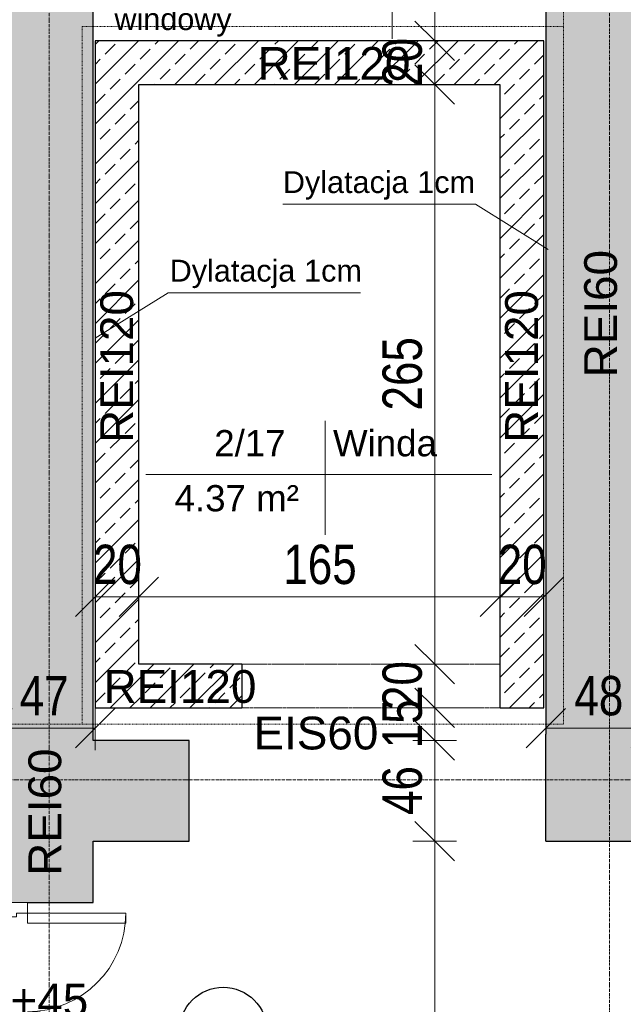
# Model space of a CAD drawing. Header units: centimetres. Extents: x 14827 to 20103, y -10807 to -8443.
# Tile 11 of 21: x 16206 to 16482, y -9471 to -9021. Entities that reach past the tile are written whole.
import ezdxf

# ---------------------------------------------------------------- set-up
doc = ezdxf.new("R2010")
doc.units = ezdxf.units.CM
for name, pattern in [('Aligning Line 1_8_', [0.635, 0.3175, -0.3175]), ('Linia siatki', [0.9925, 0.47, -0.2175, 0.0875, -0.2175]), ('Ponad', [0.396875, 0.238125, -0.15875])]:
    doc.linetypes.add(name, pattern=pattern)
for name, color, linetype, lineweight in [('A-ANNO-DIMS', 211, 'Continuous', 9), ('A-ANNO-DIMS-100', 211, 'Continuous', 9), ('A-AREA-IDEN', 2, 'Continuous', 9), ('A-DETL', 90, 'Continuous', 9), ('A-DETL-GENF', 92, 'Continuous', 9), ('A-DETL-MEDM', 33, 'Continuous', 25), ('A-DETL-THIN', 151, 'Continuous', 9), ('A-DOOR', 31, 'Continuous', 9), ('A-DOOR-FRAM', 31, 'Continuous', 18), ('A-WALL', 113, 'Continuous', 9), ('A-WALL-PATT', 111, 'Continuous', 25), ('G-ANNO-TEXT', 231, 'Continuous', 9), ('S-GRID', 1, 'Continuous', 9)]:
    doc.layers.add(name, color=color, linetype=linetype, lineweight=lineweight)
doc.styles.add('Arial_1', font='arial.ttf', dxfattribs={"height": 12})
doc.styles.add('Arial_2', font='arial.ttf', dxfattribs={"width": 0.8, "height": 18})
doc.styles.add('Arial_3', font='arial.ttf', dxfattribs={"height": 10})
doc.styles.add('Arial_4', font='arial.ttf', dxfattribs={"height": 15})
doc.dimstyles.new('Przekątna_-_1_8_mm_Arial', dxfattribs={"dimscale": 30.48, "dimtxt": 18.364669, "dimasz": 0.590551, "dimexe": 0.328084, "dimexo": 0.0625, "dimgap": 0.016404, "dimtad": 1, "dimdec": 0, "dimdsep": 46, "dimtxsty": 'Arial_2', "dimblk1": 'OBLIQUE', "dimblk2": 'OBLIQUE', "dimsah": 1, "dimcen": 0.09, "dimazin": 0, "dimtfac": 1, "dimtdec": 4, "dimtix": 1, "dimtmove": 0, "dimatfit": 3, "dimfxl": 0.328084, "dimfxlon": 1, "dimtvp": 1, "dimtolj": 1, "dimtzin": 0, "dimarcsym": 2})
pattern_1 = [(45, (0, 0), (-9.123799, 9.123799), []), (45, (9.124, 0), (-9.123799, 9.123799), [6.452, -3.226])]

# ---------------------------------------------------------------- blocks, each defined once
blk = doc.blocks.new('Drzwi-korytarz-niesymetryczne-wpuszczane - 1350 x 2000mm-590928-6_Poziom posadzka II pietra')
at = {"layer": 'A-DOOR', "lineweight": 18}
for p, q in [((-63, 6.365), (-67.5, 6.365)), ((-67.5, 6.365), (-67.5, -83.635)), ((-63, -83.635), (-63, 6.365)), ((63, 6.365), (67.5, 6.365)), ((63, -38.635), (63, 6.365)), ((67.5, 6.365), (67.5, -38.635)), ((67.5, -38.635), (63, -38.635)), ((-67.5, -83.635), (-63, -83.635))]:
    blk.add_line(p, q, dxfattribs=at)
at = {"layer": 'A-DOOR'}
for centre, radius, start, end in [((-67.5, 6.365), 90, 270, 360), ((67.5, 6.365), 45, 180, 270)]:
    blk.add_arc(centre, radius, start, end, dxfattribs=at)
at = {"layer": 'A-DOOR-FRAM'}
for p, q in [((-72.5, 21.365), (-67.5, 21.365)), ((-72.5, 6.365), (-72.5, 21.365)), ((-67.5, 21.365), (-67.5, 16.44375)), ((67.5, 21.365), (72.5, 21.365)), ((67.5, 16.44375), (67.5, 21.365)), ((72.5, 21.365), (72.5, 6.365)), ((-67.5, 16.44375), (-65.9125, 16.44375)), ((-65.9125, 16.44375), (-65.9125, 11.34125)), ((65.9125, 16.44375), (67.5, 16.44375)), ((65.9125, 11.34125), (65.9125, 16.44375)), ((-67.5, 11.34125), (-67.5, 6.365)), ((-65.9125, 11.34125), (-67.5, 11.34125)), ((67.5, 11.34125), (65.9125, 11.34125)), ((67.5, 6.365), (67.5, 11.34125)), ((-67.5, 6.365), (-72.5, 6.365)), ((72.5, 6.365), (67.5, 6.365))]:
    blk.add_line(p, q, dxfattribs=at)
blk = doc.blocks.new('Otwór drzwiowy - 118x223-651258-6_Poziom posadzka II pietra')
at = {"layer": 'A-DETL-GENF', "linetype": 'Ponad'}
for p, q in [((58.18, 10), (-59.82, 10)), ((-59.82, -10), (58.18, -10))]:
    blk.add_line(p, q, dxfattribs=at)
at = {"layer": 'A-DETL-MEDM'}
for p, q in [((-59.82, 10), (-59.82, -10)), ((58.18, -10), (58.18, 10))]:
    blk.add_line(p, q, dxfattribs=at)
blk = doc.blocks.new('Etyk_pom_1_mala - Etyk_pom_1_mala-219433-6_Poziom posadzka II pietra')
at = {"layer": 'A-AREA-IDEN'}
for p, q in [((-0.0958, 0.1444), (-0.0958, -0.3781)), ((-0.9154, -0.1015), (0.6661, -0.1015))]:
    blk.add_line(p, q, dxfattribs=at)
blk = doc.blocks.new('DIMBLOCK158-6_Poziom posadzka II pietra')
at = {"layer": 'A-ANNO-DIMS-100'}
for p, q in [((16193.62, -9345.03), (16193.62, -9335.03)), ((16240.62, -9345.03), (16240.62, -9335.03)), ((16193.62, -9345.03), (16202.62, -9336.03)), ((16240.62, -9345.03), (16249.62, -9336.03)), ((16193.62, -9345.03), (16184.62, -9354.03)), ((16193.62, -9345.03), (16240.62, -9345.03)), ((16193.62, -9345.03), (16193.62, -9355.03)), ((16240.62, -9345.03), (16231.62, -9354.03)), ((16240.62, -9345.03), (16240.62, -9355.03))]:
    blk.add_line(p, q, dxfattribs=at)
at = {"layer": 'A-ANNO-DIMS-100', "color": 0, "insert": (16206.1, -9321.16), "char_height": 18, "width": 26.4451, "attachment_point": 1, "line_spacing_factor": 0.941778, "style": 'Arial_2'}
blk.add_mtext('47', dxfattribs=at)
blk = doc.blocks.new('_Oblique')
at = {"color": 0, "linetype": 'ByBlock', "lineweight": -2}
blk.add_line((-0.5, -0.5), (0.5, 0.5), dxfattribs=at)
blk = doc.blocks.new('DIMBLOCK159-6_Poziom posadzka II pietra')
at = {"layer": 'A-ANNO-DIMS-100'}
for p, q in [((16446.62, -9345.03), (16446.62, -9335.03)), ((16494.62, -9345.03), (16494.62, -9335.03)), ((16446.62, -9345.03), (16455.62, -9336.03)), ((16494.62, -9345.03), (16503.62, -9336.03)), ((16446.62, -9345.03), (16437.62, -9354.03)), ((16446.62, -9345.03), (16494.62, -9345.03)), ((16446.62, -9345.03), (16446.62, -9355.03)), ((16494.62, -9345.03), (16485.62, -9354.03)), ((16494.62, -9345.03), (16494.62, -9355.03))]:
    blk.add_line(p, q, dxfattribs=at)
at = {"layer": 'A-ANNO-DIMS-100', "color": 0, "insert": (16459.6, -9321.16), "char_height": 18, "width": 26.4451, "attachment_point": 1, "line_spacing_factor": 0.941778, "style": 'Arial_2'}
blk.add_mtext('48', dxfattribs=at)
blk = doc.blocks.new('DIMBLOCK230-6_Poziom posadzka II pietra')
at = {"layer": 'A-ANNO-DIMS-100'}
for p, q in [((16240.62, -9284.98), (16240.62, -9274.98)), ((16240.62, -9284.98), (16249.62, -9275.98)), ((16260.62, -9284.98), (16260.62, -9274.98)), ((16260.62, -9284.98), (16269.62, -9275.98)), ((16240.62, -9284.98), (16231.62, -9293.98)), ((16240.62, -9284.98), (16260.62, -9284.98)), ((16240.62, -9284.98), (16240.62, -9294.98)), ((16260.62, -9284.98), (16251.62, -9293.98)), ((16260.62, -9284.98), (16260.62, -9294.98))]:
    blk.add_line(p, q, dxfattribs=at)
at = {"layer": 'A-ANNO-DIMS-100', "color": 0, "insert": (16239.6, -9261.12), "char_height": 18, "width": 26.4451, "attachment_point": 1, "line_spacing_factor": 0.941778, "style": 'Arial_2'}
blk.add_mtext('20', dxfattribs=at)
blk = doc.blocks.new('DIMBLOCK231-6_Poziom posadzka II pietra')
at = {"layer": 'A-ANNO-DIMS-100'}
for p, q in [((16260.62, -9284.98), (16260.62, -9274.98)), ((16260.62, -9284.98), (16269.62, -9275.98)), ((16425.62, -9284.98), (16425.62, -9274.98)), ((16425.62, -9284.98), (16434.62, -9275.98)), ((16260.62, -9284.98), (16251.62, -9293.98)), ((16260.62, -9284.98), (16425.62, -9284.98)), ((16260.62, -9284.98), (16260.62, -9294.98)), ((16425.62, -9284.98), (16416.62, -9293.98)), ((16425.62, -9284.98), (16425.62, -9294.98))]:
    blk.add_line(p, q, dxfattribs=at)
at = {"layer": 'A-ANNO-DIMS-100', "color": 0, "insert": (16326.59, -9261.12), "char_height": 18, "width": 39.6677, "attachment_point": 1, "line_spacing_factor": 0.941778, "style": 'Arial_2'}
blk.add_mtext('165', dxfattribs=at)
blk = doc.blocks.new('DIMBLOCK232-6_Poziom posadzka II pietra')
at = {"layer": 'A-ANNO-DIMS-100'}
for p, q in [((16425.62, -9284.98), (16425.62, -9274.98)), ((16425.62, -9284.98), (16434.62, -9275.98)), ((16445.62, -9284.98), (16445.62, -9274.98)), ((16445.62, -9284.98), (16454.62, -9275.98)), ((16425.62, -9284.98), (16416.62, -9293.98)), ((16425.62, -9284.98), (16445.62, -9284.98)), ((16425.62, -9284.98), (16425.62, -9294.98)), ((16445.62, -9284.98), (16436.62, -9293.98)), ((16445.62, -9284.98), (16445.62, -9294.98))]:
    blk.add_line(p, q, dxfattribs=at)
at = {"layer": 'A-ANNO-DIMS-100', "color": 0, "insert": (16424.6, -9261.12), "char_height": 18, "width": 26.4451, "attachment_point": 1, "line_spacing_factor": 0.941778, "style": 'Arial_2'}
blk.add_mtext('20', dxfattribs=at)
blk = doc.blocks.new('DIMBLOCK243-6_Poziom posadzka II pietra')
at = {"layer": 'A-ANNO-DIMS-100'}
for p, q in [((16395.78, -9396.71), (16386.78, -9387.71)), ((16395.78, -9396.71), (16385.78, -9396.71)), ((16395.78, -9589.71), (16395.78, -9396.71)), ((16395.78, -9396.71), (16404.78, -9405.71)), ((16395.78, -9396.71), (16405.78, -9396.71)), ((16395.78, -9589.71), (16386.78, -9580.71)), ((16395.78, -9589.71), (16385.78, -9589.71)), ((16395.78, -9589.71), (16404.78, -9598.71)), ((16395.78, -9589.71), (16405.78, -9589.71))]:
    blk.add_line(p, q, dxfattribs=at)
at = {"layer": 'A-ANNO-DIMS-100', "color": 0, "insert": (16371.92, -9509.74), "char_height": 18, "width": 39.6677, "attachment_point": 1, "rotation": 90, "line_spacing_factor": 0.941778, "style": 'Arial_2'}
blk.add_mtext('193', dxfattribs=at)
blk = doc.blocks.new('DIMBLOCK244-6_Poziom posadzka II pietra')
at = {"layer": 'A-ANNO-DIMS-100'}
for p, q in [((16395.78, -9350.71), (16386.78, -9341.71)), ((16395.78, -9350.71), (16385.78, -9350.71)), ((16395.78, -9396.71), (16395.78, -9350.71)), ((16395.78, -9350.71), (16404.78, -9359.71)), ((16395.78, -9350.71), (16405.78, -9350.71)), ((16395.78, -9396.71), (16386.78, -9387.71)), ((16395.78, -9396.71), (16385.78, -9396.71)), ((16395.78, -9396.71), (16404.78, -9405.71)), ((16395.78, -9396.71), (16405.78, -9396.71))]:
    blk.add_line(p, q, dxfattribs=at)
at = {"layer": 'A-ANNO-DIMS-100', "color": 0, "insert": (16371.92, -9384.73), "char_height": 18, "width": 26.4451, "attachment_point": 1, "rotation": 90, "line_spacing_factor": 0.941778, "style": 'Arial_2'}
blk.add_mtext('46', dxfattribs=at)
blk = doc.blocks.new('DIMBLOCK245-6_Poziom posadzka II pietra')
at = {"layer": 'A-ANNO-DIMS-100'}
for p, q in [((16395.78, -9335.71), (16386.78, -9326.71)), ((16395.78, -9335.71), (16385.78, -9335.71)), ((16395.78, -9350.71), (16395.78, -9335.71)), ((16395.78, -9335.71), (16404.78, -9344.71)), ((16395.78, -9335.71), (16405.78, -9335.71)), ((16395.78, -9350.71), (16386.78, -9341.71)), ((16395.78, -9350.71), (16385.78, -9350.71)), ((16395.78, -9350.71), (16404.78, -9359.71)), ((16395.78, -9350.71), (16405.78, -9350.71))]:
    blk.add_line(p, q, dxfattribs=at)
at = {"layer": 'A-ANNO-DIMS-100', "color": 0, "insert": (16371.92, -9354.23), "char_height": 18, "width": 26.4451, "attachment_point": 1, "rotation": 90, "line_spacing_factor": 0.941778, "style": 'Arial_2'}
blk.add_mtext('15', dxfattribs=at)
blk = doc.blocks.new('DIMBLOCK246-6_Poziom posadzka II pietra')
at = {"layer": 'A-ANNO-DIMS-100'}
for p, q in [((16395.78, -9315.71), (16386.78, -9306.71)), ((16395.78, -9315.71), (16385.78, -9315.71)), ((16395.78, -9335.71), (16395.78, -9315.71)), ((16395.78, -9315.71), (16404.78, -9324.71)), ((16395.78, -9315.71), (16405.78, -9315.71)), ((16395.78, -9335.71), (16386.78, -9326.71)), ((16395.78, -9335.71), (16385.78, -9335.71)), ((16395.78, -9335.71), (16404.78, -9344.71)), ((16395.78, -9335.71), (16405.78, -9335.71))]:
    blk.add_line(p, q, dxfattribs=at)
at = {"layer": 'A-ANNO-DIMS-100', "color": 0, "insert": (16371.92, -9336.73), "char_height": 18, "width": 26.4451, "attachment_point": 1, "rotation": 90, "line_spacing_factor": 0.941778, "style": 'Arial_2'}
blk.add_mtext('20', dxfattribs=at)
blk = doc.blocks.new('DIMBLOCK247-6_Poziom posadzka II pietra')
at = {"layer": 'A-ANNO-DIMS-100'}
for p, q in [((16395.78, -9050.71), (16386.78, -9041.71)), ((16395.78, -9050.71), (16385.78, -9050.71)), ((16395.78, -9315.71), (16395.78, -9050.71)), ((16395.78, -9050.71), (16404.78, -9059.71)), ((16395.78, -9050.71), (16405.78, -9050.71)), ((16395.78, -9315.71), (16386.78, -9306.71)), ((16395.78, -9315.71), (16385.78, -9315.71)), ((16395.78, -9315.71), (16404.78, -9324.71)), ((16395.78, -9315.71), (16405.78, -9315.71))]:
    blk.add_line(p, q, dxfattribs=at)
at = {"layer": 'A-ANNO-DIMS-100', "color": 0, "insert": (16371.92, -9199.74), "char_height": 18, "width": 39.6677, "attachment_point": 1, "rotation": 90, "line_spacing_factor": 0.941778, "style": 'Arial_2'}
blk.add_mtext('265', dxfattribs=at)
blk = doc.blocks.new('DIMBLOCK248-6_Poziom posadzka II pietra')
at = {"layer": 'A-ANNO-DIMS-100'}
for p, q in [((16395.78, -9030.71), (16386.78, -9021.71)), ((16395.78, -9030.71), (16385.78, -9030.71)), ((16395.78, -9050.71), (16395.78, -9030.71)), ((16395.78, -9030.71), (16404.78, -9039.71)), ((16395.78, -9030.71), (16405.78, -9030.71)), ((16395.78, -9050.71), (16386.78, -9041.71)), ((16395.78, -9050.71), (16385.78, -9050.71)), ((16395.78, -9050.71), (16404.78, -9059.71)), ((16395.78, -9050.71), (16405.78, -9050.71))]:
    blk.add_line(p, q, dxfattribs=at)
at = {"layer": 'A-ANNO-DIMS-100', "color": 0, "insert": (16371.92, -9051.73), "char_height": 18, "width": 26.4451, "attachment_point": 1, "rotation": 90, "line_spacing_factor": 0.941778, "style": 'Arial_2'}
blk.add_mtext('20', dxfattribs=at)
blk = doc.blocks.new('DIMBLOCK249-6_Poziom posadzka II pietra')
at = {"layer": 'A-ANNO-DIMS-100'}
for p, q in [((16395.78, -8875.71), (16386.78, -8866.71)), ((16395.78, -8875.71), (16385.78, -8875.71)), ((16395.78, -9030.71), (16395.78, -8875.71)), ((16395.78, -8875.71), (16404.78, -8884.71)), ((16395.78, -8875.71), (16405.78, -8875.71)), ((16395.78, -9030.71), (16386.78, -9021.71)), ((16395.78, -9030.71), (16385.78, -9030.71)), ((16395.78, -9030.71), (16404.78, -9039.71)), ((16395.78, -9030.71), (16405.78, -9030.71))]:
    blk.add_line(p, q, dxfattribs=at)
at = {"layer": 'A-ANNO-DIMS-100', "color": 0, "insert": (16371.92, -8969.74), "char_height": 18, "width": 39.6677, "attachment_point": 1, "rotation": 90, "line_spacing_factor": 0.941778, "style": 'Arial_2'}
blk.add_mtext('155', dxfattribs=at)

msp = doc.modelspace()

# ---------------------------------------------------------------- hatches: boundary and pattern name
at = {"layer": 'A-WALL-PATT', "lineweight": 9}
h = msp.add_hatch(color=256, dxfattribs=at)
h.paths.add_polyline_path([(16193.62, -10415.71), (16239.62, -10415.71), (16239.62, -9569.71), (16193.62, -9569.71), (16193.62, -10350.71)])
h.paths.add_polyline_path([(16193.62, -9424.71), (16239.62, -9424.71), (16239.62, -8812.71), (16193.62, -8812.71), (16193.62, -9424.22)])
for points in [[(16483.27, -9396.71), (16494.62, -9396.71), (16494.62, -8875.71), (16446.62, -8875.71), (16446.62, -9396.71)], [(16283.62, -9396.71), (16283.62, -9350.71), (16239.62, -9350.71), (16239.62, -9396.71), (16275.4, -9396.71)]]:
    msp.add_hatch(color=256, dxfattribs=at).paths.add_polyline_path(points)
h = msp.add_hatch(dxfattribs=at)
h.set_pattern_fill('FP_1', color=256, style=0, pattern_type=2)
h.set_pattern_definition(pattern_1)
h.paths.add_polyline_path([(16240.62, -9315.71), (16260.62, -9315.71), (16260.62, -9030.71), (16240.62, -9030.71), (16240.62, -9066.94)])
h = msp.add_hatch(dxfattribs=at)
h.set_pattern_fill('FP_1', color=256, style=0, pattern_type=2)
h.set_pattern_definition(pattern_1)
h.paths.add_polyline_path([(16445.62, -9050.71), (16445.62, -9030.71), (16260.62, -9030.71), (16260.62, -9050.71), (16441.69, -9050.71)])
h = msp.add_hatch(dxfattribs=at)
h.set_pattern_fill('FP_1', color=256, style=0, pattern_type=2)
h.set_pattern_definition(pattern_1)
h.paths.add_polyline_path([(16445.62, -9315.71), (16445.62, -9050.71), (16425.62, -9050.71), (16425.65, -9315.71), (16441.69, -9315.71)])
h = msp.add_hatch(dxfattribs=at)
h.set_pattern_fill('FP_1', color=256, style=0, pattern_type=2)
h.set_pattern_definition(pattern_1)
h.paths.add_polyline_path([(16425.65, -9335.71), (16445.62, -9335.71), (16445.62, -9315.71), (16425.65, -9315.71)])
h.paths.add_polyline_path([(16240.62, -9335.71), (16307.65, -9335.71), (16307.65, -9315.71), (16240.62, -9315.71)])

# ---------------------------------------------------------------- linework, layer by layer
at = {"layer": 'A-DETL', "linetype": 'Aligning Line 1_8_', "lineweight": 18}
for p, q in [((16454.62, -8806.69), (16454.62, -9343.21)), ((16454.62, -9024.08), (16234.62, -9024.08)), ((16234.62, -9024.08), (16234.62, -9343.21)), ((16454.62, -9343.21), (16186.9, -9343.21))]:
    msp.add_line(p, q, dxfattribs=at)
at = {"layer": 'A-DETL-MEDM'}
for p, q in [((16446.62, -9396.71), (16446.62, -9347.71)), ((16239.62, -9396.71), (16283.62, -9396.71))]:
    msp.add_line(p, q, dxfattribs=at)
msp.add_circle((16299.12, -9483.54), 20, dxfattribs=at)
at = {"layer": 'A-DETL-THIN'}
for p, q in [((16376.41, -9013.46), (16376.41, -9029.74)), ((16414.39, -9105.39), (16326.39, -9105.39)), ((16414.39, -9105.39), (16447.65, -9126.18)), ((16273.92, -9145.89), (16240.65, -9166.68)), ((16273.92, -9145.89), (16361.92, -9145.89))]:
    msp.add_line(p, q, dxfattribs=at)
at = {"layer": 'A-WALL', "lineweight": 25}
for p, q in [((16239.62, -9350.71), (16239.62, -8875.71)), ((16446.62, -8875.71), (16446.62, -9347.71)), ((16240.62, -9030.71), (16240.62, -9335.71)), ((16445.62, -9030.71), (16240.62, -9030.71)), ((16445.62, -9335.71), (16445.62, -9030.71)), ((16260.62, -9315.71), (16260.62, -9050.71)), ((16260.62, -9050.71), (16425.62, -9050.71)), ((16425.62, -9050.71), (16425.62, -9315.71)), ((16307.65, -9315.71), (16260.62, -9315.71)), ((16240.62, -9335.71), (16307.65, -9335.71)), ((16425.65, -9335.71), (16445.62, -9335.71)), ((16283.62, -9350.71), (16239.62, -9350.71)), ((16283.62, -9396.71), (16283.62, -9350.71)), ((16239.62, -9424.71), (16239.62, -9396.71)), ((16446.62, -9396.71), (16494.62, -9396.71)), ((16209.62, -9424.71), (16239.62, -9424.71))]:
    msp.add_line(p, q, dxfattribs=at)
at = {"layer": 'S-GRID', "linetype": 'Linia siatki'}
for p, q in [((16219.62, -8443.11), (16219.62, -10747.39)), ((16475.62, -8443.11), (16475.62, -10747.39)), ((14827.42, -9368.71), (18350.45, -9368.71))]:
    msp.add_line(p, q, dxfattribs=at)

# ---------------------------------------------------------------- block references
at = {"layer": 'A-AREA-IDEN', "xscale": 99.99999999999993, "yscale": 99.99999999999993, "zscale": 99.99999999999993}
msp.add_blockref('Etyk_pom_1_mala - Etyk_pom_1_mala-219433-6_Poziom posadzka II pietra', (16355.23, -9218.86), dxfattribs=at)
at = {"layer": 'A-DOOR'}
msp.add_blockref('Otwór drzwiowy - 118x223-651258-6_Poziom posadzka II pietra', (16367.47, -9325.71), dxfattribs=at)
at = {"layer": 'A-DOOR', "rotation": 89.99999999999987}
msp.add_blockref('Drzwi-korytarz-niesymetryczne-wpuszczane - 1350 x 2000mm-590928-6_Poziom posadzka II pietra', (16215.99, -9497.21), dxfattribs=at)

# ---------------------------------------------------------------- texts
at = {"layer": 'A-AREA-IDEN', "char_height": 12, "attachment_point": 1, "style": 'Arial_1'}
for s, insert, width in [('2/17', (16295.04, -9208.69), 42.4894), ('Winda', (16349.31, -9208.69), 63.3333), ('4.37 m²', (16276.9, -9233.86), 73.7552)]:
    msp.add_mtext(s, dxfattribs=dict(at, insert=insert, width=width))
at = {"layer": 'G-ANNO-TEXT', "color": 7, "attachment_point": 1}
for s, insert, char_height, width, style in [('windowy', (16249.41, -9015.74), 10, 64.135, 'Arial_3'), ('Dylatacj', (16326.41, -9090.29), 10, 60.1266, 'Arial_3'), (' 1cm', (16383.96, -9090.29), 10, 36.0759, 'Arial_3'), ('\\fArial|b0|i0|c238|p34|;a', (16376.02, -9090.29), 10, 9.6202, 'Arial_3'), ('Dylatacj', (16274.68, -9130.79), 10, 60.1266, 'Arial_3'), (' 1cm', (16332.23, -9130.79), 10, 36.0759, 'Arial_3'), ('\\fArial|b0|i0|c238|p34|;a', (16324.29, -9130.79), 10, 9.6202, 'Arial_3'), ('90+45', (16178.6, -9461.89), 15, 72.9536, 'Arial_4')]:
    msp.add_mtext(s, dxfattribs=dict(at, insert=insert, char_height=char_height, width=width, style=style))
at = {"layer": 'G-ANNO-TEXT', "color": 1, "char_height": 15, "attachment_point": 1, "style": 'Arial_4'}
for s, insert, width in [('REI120', (16314.8, -9033.51), 85.7806), ('REI120', (16244.43, -9318.47), 85.7806), ('EIS60', (16312.96, -9339.76), 69.7468)]:
    msp.add_mtext(s, dxfattribs=dict(at, insert=insert, width=width))
at = {"layer": 'G-ANNO-TEXT', "color": 1, "char_height": 15, "attachment_point": 1, "rotation": 90, "style": 'Arial_4'}
for s, insert, width in [('REI60', (16464.1, -9184.56), 71.3502), ('REI120', (16242.97, -9214.56), 85.7806), ('REI120', (16427.97, -9214.56), 85.7806), ('REI60', (16210.1, -9412.56), 71.3502)]:
    msp.add_mtext(s, dxfattribs=dict(at, insert=insert, width=width))

# ---------------------------------------------------------------- dimensions: what is measured, and where the dimension line sits
at = {"layer": 'A-ANNO-DIMS'}
for base, p1, p2, override, picture, middle in [((16395.78, -8875.71), (16385.78, -9030.71), (16385.78, -8875.71), {"dimpost": '<>', "dimfxl": 155}, 'DIMBLOCK249-6_Poziom posadzka II pietra', (16386.09, -8953.21)), ((16395.78, -9030.71), (16385.78, -9050.71), (16385.78, -9030.71), {"dimpost": '<>', "dimfxl": 20}, 'DIMBLOCK248-6_Poziom posadzka II pietra', (16386.09, -9040.71)), ((16395.78, -9050.71), (16385.78, -9315.71), (16385.78, -9050.71), {"dimpost": '<>', "dimfxl": 265}, 'DIMBLOCK247-6_Poziom posadzka II pietra', (16386.09, -9183.21)), ((16395.78, -9315.71), (16385.78, -9335.71), (16385.78, -9315.71), {"dimpost": '<>', "dimfxl": 20}, 'DIMBLOCK246-6_Poziom posadzka II pietra', (16386.09, -9325.71)), ((16395.78, -9335.71), (16385.78, -9350.71), (16385.78, -9335.71), {"dimpost": '<>', "dimfxl": 15}, 'DIMBLOCK245-6_Poziom posadzka II pietra', (16386.09, -9343.21)), ((16395.78, -9350.71), (16385.78, -9396.71), (16385.78, -9350.71), {"dimpost": '<>', "dimfxl": 46}, 'DIMBLOCK244-6_Poziom posadzka II pietra', (16386.09, -9373.71)), ((16395.78, -9396.71), (16385.78, -9589.71), (16385.78, -9396.71), {"dimpost": '<>', "dimfxl": 193}, 'DIMBLOCK243-6_Poziom posadzka II pietra', (16386.09, -9493.21))]:
    dim = msp.add_linear_dim(base=base, p1=p1, p2=p2, angle=90, dimstyle='Przekątna_-_1_8_mm_Arial', override=override, dxfattribs=at)
    dim.commit()
    dim.dimension.update_dxf_attribs({"geometry": picture, "text_midpoint": middle})
for base, p1, p2, override, picture, middle in [((16260.62, -9284.98), (16240.62, -9274.98), (16260.62, -9274.98), {"dimpost": '<>', "dimfxl": 20}, 'DIMBLOCK230-6_Poziom posadzka II pietra', (16250.62, -9275.29)), ((16425.62, -9284.98), (16260.62, -9274.98), (16425.62, -9274.98), {"dimpost": '<>', "dimfxl": 165}, 'DIMBLOCK231-6_Poziom posadzka II pietra', (16343.12, -9275.29)), ((16445.62, -9284.98), (16425.62, -9274.98), (16445.62, -9274.98), {"dimpost": '<>', "dimfxl": 20}, 'DIMBLOCK232-6_Poziom posadzka II pietra', (16435.62, -9275.29)), ((16240.62, -9345.03), (16193.62, -9335.03), (16240.62, -9335.03), {"dimpost": '<>', "dimfxl": 47}, 'DIMBLOCK158-6_Poziom posadzka II pietra', (16217.12, -9335.53)), ((16494.62, -9345.03), (16446.62, -9335.03), (16494.62, -9335.03), {"dimpost": '<>', "dimfxl": 48}, 'DIMBLOCK159-6_Poziom posadzka II pietra', (16470.62, -9335.34))]:
    dim = msp.add_linear_dim(base=base, p1=p1, p2=p2, dimstyle='Przekątna_-_1_8_mm_Arial', override=override, dxfattribs=at)
    dim.commit()
    dim.dimension.update_dxf_attribs({"geometry": picture, "text_midpoint": middle})

doc.saveas('drawing.dxf')
